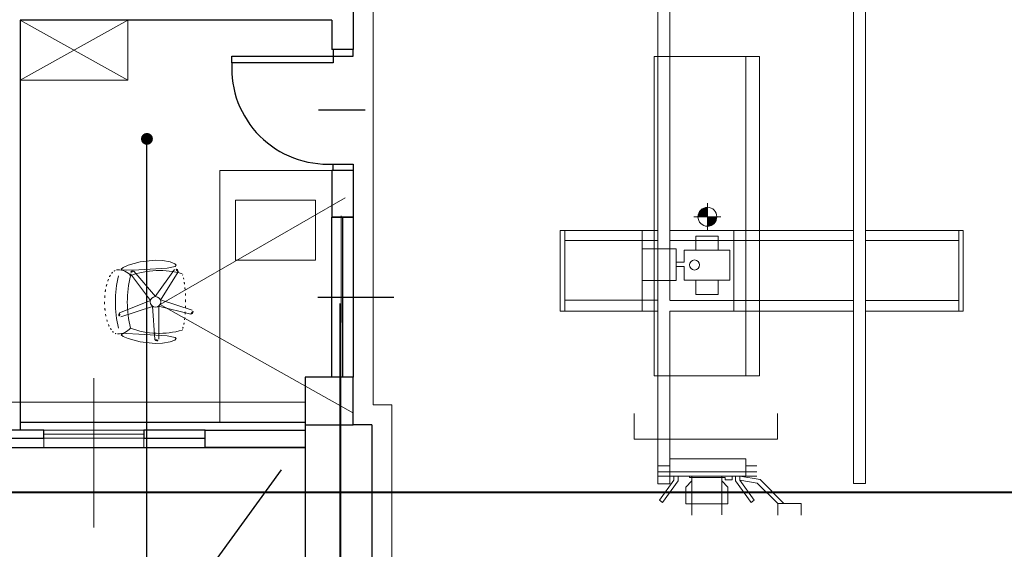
# Model space of a CAD drawing. Header units: millimetres. Extents: x 6612728327 to 6612744462, y 5733542327 to 5733552841.
# Tile 20 of 124: x 6612732698 to 6612733437, y 5733544190 to 5733544588. Entities that reach past the tile are written whole.
import ezdxf

# ---------------------------------------------------------------- set-up
doc = ezdxf.new("R2010")
doc.units = ezdxf.units.MM
doc.header["$MEASUREMENT"] = 0
for name, color, linetype in [('!!!!_SCIANY GRUBE', 7, 'Continuous'), ('_ATECHN-MEBLE', 7, 'Continuous'), ('A_A-OPISY POM', 7, 'Continuous'), ('A_Stolarka_drzw_wew', 192, 'Continuous'), ('A_Stolarka_okna', 7, 'Continuous'), ('inw_PODCIĄGI', 7, 'Continuous'), ('inw_STOLARKAOKIENNA', 7, 'Continuous'), ('inw_słupy STAL', 7, 'Continuous'), ('inw_WIDOK', 7, 'Continuous'), ('WIDOK', 7, 'Continuous')]:
    doc.layers.add(name, color=color, linetype=linetype)

msp = doc.modelspace()

# ---------------------------------------------------------------- hatches: boundary and pattern name
at = {"layer": '_ATECHN-MEBLE', "linetype": 'Continuous', "lineweight": 30, "true_color": 0x2d61d9}
for points in [[(6612733214.524653, 5733544447.329898, 0.4142135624), (6612733207.427209, 5733544440.232454), (6612733214.524653, 5733544440.232454)], [(6612733221.622097, 5733544440.232454), (6612733214.524653, 5733544440.232454), (6612733214.524653, 5733544433.13501, 0.4142135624)]]:
    msp.add_hatch(color=152, dxfattribs=at).paths.add_polyline_path(points)
at = {"layer": 'A_A-OPISY POM', "linetype": 'Continuous', "lineweight": 25}
msp.add_hatch(color=7, dxfattribs=at).paths.add_polyline_path([(6612732793.788179, 5733544503.21299, 1), (6612732793.788179, 5733544494.21299, 1)])

# ---------------------------------------------------------------- linework, layer by layer
at = {"layer": '!!!!_SCIANY GRUBE', "color": 7, "lineweight": 30}
for p, q in [((6612732948.51648, 5733544600.844683), (6612732948.51648, 5733544565.844683)), ((6612732698.516479, 5733544587.844683), (6612732698.516479, 5733544279.844682)), ((6612732932.51648, 5733544587.844683), (6612732698.516479, 5733544587.844683)), ((6612732932.51648, 5733544587.844683), (6612732932.51648, 5733544565.844683)), ((6612732948.51648, 5733544565.844683), (6612732932.51648, 5733544565.844683)), ((6612732932.51648, 5733544474.844682), (6612732932.51648, 5733544439.844682)), ((6612732948.51648, 5733544474.844682), (6612732932.51648, 5733544474.844682)), ((6612732948.51648, 5733544474.844682), (6612732948.51648, 5733544439.844682)), ((6612732948.51648, 5733544439.844682), (6612732932.51648, 5733544439.844682)), ((6612732948.51648, 5733544319.844682), (6612732932.51648, 5733544319.844682)), ((6612732912.51648, 5733544283.844682), (6612732912.51648, 5733544112.844682)), ((6612732962.51648, 5733544283.844682), (6612732948.51648, 5733544283.844682)), ((6612732962.51648, 5733544283.844682), (6612732962.51648, 5733544148.844682))]:
    msp.add_line(p, q, dxfattribs=at)
at = {"layer": '!!!!_SCIANY GRUBE', "color": 7, "lineweight": 30, "flags": 128}
for points in [[(6612732912.51648, 5733544283.844682), (6612732948.51648, 5733544283.844682), (6612732948.51648, 5733544319.844682), (6612732912.51648, 5733544319.844682)], [(6612732912.51648, 5733544283.844682), (6612732948.51648, 5733544283.844682), (6612732948.51648, 5733544319.844682), (6612732912.51648, 5733544319.844682)], [(6612732716.516479, 5733544279.844682), (6612732670.516479, 5733544279.844682), (6612732670.516479, 5733544273.844682), (6612732716.516479, 5733544273.844682)], [(6612732837.516479, 5733544279.844682), (6612732791.516479, 5733544279.844682), (6612732791.516479, 5733544273.844682), (6612732837.516479, 5733544273.844682)], [(6612732837.516479, 5733544279.844682), (6612732912.51648, 5733544279.844682), (6612732912.51648, 5733544266.844682), (6612732837.516479, 5733544266.844682)]]:
    msp.add_lwpolyline(points, close=True, dxfattribs=at)
at = {"layer": '_ATECHN-MEBLE', "color": 7, "lineweight": 18}
for p, q in [((6612733177.410877, 5733544239.697989), (6612733177.410877, 5733544634.892706)), ((6612733186.4493, 5733544634.892706), (6612733186.4493, 5733544377.484286)), ((6612732698.516479, 5733544542.845294), (6612732779.53367, 5733544587.844683)), ((6612732779.53367, 5733544542.845294), (6612732698.516479, 5733544587.844683)), ((6612732803.607082, 5733544374.241407), (6612732942.593659, 5733544454.485346)), ((6612733214.524653, 5733544430.050154), (6612733214.524653, 5733544450.414755)), ((6612733224.706954, 5733544440.232454), (6612733204.342352, 5733544440.232454)), ((6612733104.101064, 5733544369.354182), (6612733104.101064, 5733544429.814167)), ((6612733177.410877, 5733544429.814167), (6612733104.101064, 5733544429.814167)), ((6612733107.444583, 5733544369.354182), (6612733107.444583, 5733544429.814167)), ((6612733165.605805, 5733544369.354182), (6612733165.605805, 5733544429.814167)), ((6612733324.211967, 5733544429.814167), (6612733186.4493, 5733544429.814167)), ((6612733205.872808, 5733544415.063014), (6612733205.872808, 5733544425.70202)), ((6612733222.497364, 5733544425.70202), (6612733205.872808, 5733544425.70202)), ((6612733222.497364, 5733544415.063014), (6612733222.497364, 5733544425.70202)), ((6612733234.258921, 5733544369.354182), (6612733234.258921, 5733544429.814167)), ((6612733333.260115, 5733544429.814167), (6612733333.232455, 5733544429.814167)), ((6612733403.252415, 5733544369.354182), (6612733403.252415, 5733544429.814167)), ((6612733406.593841, 5733544369.354182), (6612733406.593841, 5733544429.814167)), ((6612733177.410877, 5733544422.293341), (6612733107.444583, 5733544422.293341)), ((6612733324.211967, 5733544422.293341), (6612733186.4493, 5733544422.293341)), ((6612733403.252415, 5733544422.293341), (6612733333.232455, 5733544422.293341)), ((6612733197.067333, 5733544405.99535), (6612733197.067333, 5733544415.063014)), ((6612733197.067333, 5733544415.063014), (6612733231.419018, 5733544415.063014)), ((6612733231.419018, 5733544415.063014), (6612733231.419018, 5733544392.583097)), ((6612733190.993807, 5733544405.99535), (6612733197.067333, 5733544405.99535)), ((6612732781.57957, 5733544397.425678), (6612732796.355912, 5733544377.280288)), ((6612732783.99661, 5733544399.328877), (6612732800.114085, 5733544380.239509)), ((6612732814.562298, 5733544400.512297), (6612732799.969034, 5733544380.233892)), ((6612732817.119254, 5733544398.801677), (6612732803.944759, 5733544377.574107)), ((6612733190.993807, 5733544402.886112), (6612733197.067333, 5733544402.886112)), ((6612733197.067333, 5733544402.886112), (6612733197.067333, 5733544392.583097)), ((6612733231.419018, 5733544392.583097), (6612733197.067333, 5733544392.583097)), ((6612733205.872808, 5733544392.583097), (6612733205.872808, 5733544381.944092)), ((6612733222.497364, 5733544392.583097), (6612733222.497364, 5733544381.944092)), ((6612733222.497364, 5733544381.944092), (6612733205.872808, 5733544381.944092)), ((6612732773.259752, 5733544367.990285), (6612732796.395395, 5733544377.419975)), ((6612732803.607082, 5733544374.241407), (6612732948.74878, 5733544292.820216)), ((6612732827.69007, 5733544370.097677), (6612732803.894594, 5733544377.710324)), ((6612732822.822147, 5733544376.270739), (6612732822.872148, 5733544376.270739)), ((6612733177.410877, 5733544377.484286), (6612733107.444583, 5733544377.484286)), ((6612733324.211967, 5733544377.447635), (6612733186.4493, 5733544377.447635)), ((6612733403.252415, 5733544377.447635), (6612733333.232455, 5733544377.447635)), ((6612732774.322896, 5733544365.103422), (6612732798.048442, 5733544372.931292)), ((6612732799.746654, 5733544348.094769), (6612732797.927792, 5733544373.012007)), ((6612732826.853316, 5733544367.137256), (6612732802.593555, 5733544373.107265)), ((6612732802.820752, 5733544348.213789), (6612732802.707603, 5733544373.197068)), ((6612733177.410877, 5733544369.354182), (6612733104.101064, 5733544369.354182)), ((6612733324.211967, 5733544369.354182), (6612733186.4493, 5733544369.354182)), ((6612733186.4493, 5733544369.354182), (6612733186.4493, 5733544239.697989)), ((6612733333.260115, 5733544369.354182), (6612733333.232455, 5733544369.354182)), ((6612733186.4493, 5733544245.314326), (6612733186.4493, 5733544258.36373)), ((6612733186.4493, 5733544258.36373), (6612733243.322267, 5733544258.36373)), ((6612733243.322267, 5733544258.36373), (6612733243.322267, 5733544245.314326)), ((6612733186.4493, 5733544248.624537), (6612733251.584078, 5733544248.624537)), ((6612733243.322267, 5733544253.091324), (6612733251.584078, 5733544253.091324)), ((6612733202.885979, 5733544245.314326), (6612733186.4493, 5733544245.314326)), ((6612733186.4493, 5733544245.314326), (6612733186.4993, 5733544245.314326)), ((6612733225.322424, 5733544245.314326), (6612733202.885979, 5733544245.314326)), ((6612733202.885979, 5733544245.314326), (6612733202.885979, 5733544216.174861)), ((6612733225.322424, 5733544216.301548), (6612733225.322424, 5733544245.314326)), ((6612733225.322424, 5733544245.314326), (6612733243.322267, 5733544245.314326)), ((6612733235.690046, 5733544241.88903), (6612733235.690046, 5733544245.314326)), ((6612733254.081056, 5733544242.824696), (6612733238.833725, 5733544245.307508)), ((6612733252.010853, 5733544240.192192), (6612733238.834792, 5733544242.337728)), ((6612733243.322267, 5733544245.314326), (6612733251.584078, 5733544245.314326)), ((6612733271.998135, 5733544224.916551), (6612733254.081056, 5733544242.824696)), ((6612733186.4493, 5733544239.697989), (6612733177.410877, 5733544239.697989)), ((6612733267.294116, 5733544224.916551), (6612733252.010853, 5733544240.192192)), ((6612733285.040462, 5733544224.916551), (6612733267.294116, 5733544224.916551)), ((6612733267.294116, 5733544224.916551), (6612733267.294116, 5733544216.174704)), ((6612733285.040462, 5733544216.174704), (6612733285.040462, 5733544224.916551))]:
    msp.add_line(p, q, dxfattribs=at)
at = {"layer": '_ATECHN-MEBLE', "color": 7, "lineweight": 18, "flags": 128}
for points in [[(6612733007.51648, 5733544864.844683), (6612732963.51648, 5733544864.844683), (6612732963.51648, 5733544822.844683), (6612732963.51648, 5733544298.844682), (6612732977.51648, 5733544298.844682), (6612732977.51648, 5733544163.844682), (6612733508.516481, 5733544163.844682), (6612733508.516481, 5733544268.844682), (6612733497.516481, 5733544268.844682), (6612733497.516481, 5733544334.844682), (6612733508.516481, 5733544334.844682), (6612733508.516481, 5733544864.844683)], [(6612733333.232455, 5733544239.904552), (6612733324.211967, 5733544239.904552), (6612733324.211967, 5733544634.893827), (6612733333.232455, 5733544634.893827)], [(6612732698.516479, 5733544587.844683), (6612732698.516479, 5733544542.845294), (6612732779.53367, 5733544542.845294), (6612732779.53367, 5733544587.844683)], [(6612733253.628511, 5733544320.62384), (6612733174.466077, 5733544320.62384), (6612733174.466077, 5733544560.580429), (6612733253.628511, 5733544560.580429)], [(6612732848.578995, 5733544474.844682), (6612732932.51648, 5733544474.844682), (6612732932.51648, 5733544319.844682), (6612732912.51648, 5733544319.844682), (6612732912.51648, 5733544285.844682), (6612732848.578995, 5733544285.844682)], [(6612732848.578995, 5733544474.844682), (6612732932.51648, 5733544474.844682), (6612732932.51648, 5733544319.844682), (6612732912.51648, 5733544319.844682), (6612732912.51648, 5733544285.844682), (6612732848.578995, 5733544285.844682)], [(6612732920.291772, 5733544452.660399), (6612732920.291772, 5733544407.660399), (6612732860.291772, 5733544407.660399), (6612732860.291772, 5733544452.660399)], [(6612732788.827374, 5733544406.267003), (6612732799.87055, 5733544407.497218), (6612732805.461946, 5733544407.38255), (6612732811.172201, 5733544406.267003), (6612732814.648064, 5733544404.925413), (6612732815.858711, 5733544403.833223), (6612732815.110633, 5733544402.958847), (6612732809.04868, 5733544401.732594), (6612732787.83427, 5733544400.453447), (6612732778.352474, 5733544400.121755), (6612732775.42899, 5733544400.30022), (6612732774.427375, 5733544400.900643), (6612732776.043688, 5733544402.207173), (6612732779.778525, 5733544403.833418)], [(6612732788.827374, 5733544346.274474), (6612732799.870551, 5733544345.044259), (6612732805.461946, 5733544345.158927), (6612732811.172202, 5733544346.274474), (6612732814.648064, 5733544347.616064), (6612732815.858712, 5733544348.708255), (6612732815.110634, 5733544349.58263), (6612732809.04868, 5733544350.808884), (6612732787.834271, 5733544352.08803), (6612732778.352475, 5733544352.419722), (6612732775.428991, 5733544352.241257), (6612732774.427375, 5733544351.640833), (6612732776.043689, 5733544350.334304), (6612732779.778526, 5733544348.708059)]]:
    msp.add_lwpolyline(points, close=True, dxfattribs=at)
for points in [[(6612733243.356242, 5733544320.62384), (6612733243.356242, 5733544560.580429)], [(6612733406.593841, 5733544429.814167), (6612733333.260115, 5733544429.814167)], [(6612733165.605805, 5733544392.433424), (6612733190.993807, 5733544392.433424), (6612733190.993807, 5733544416.243797), (6612733165.605805, 5733544416.243797)], [(6612733406.593841, 5733544369.354182), (6612733333.260115, 5733544369.354182)], [(6612733267.227685, 5733544292.570921), (6612733267.227685, 5733544273.163543), (6612733159.450414, 5733544273.163543), (6612733159.450414, 5733544292.570921)], [(6612733186.4493, 5733544253.091324), (6612733177.410877, 5733544253.091324)], [(6612733186.4493, 5733544248.624537), (6612733177.410877, 5733544248.624537)], [(6612733186.4493, 5733544245.314326), (6612733177.410877, 5733544245.314326)], [(6612733189.381666, 5733544245.314326), (6612733189.381666, 5733544242.339221), (6612733178.589942, 5733544227.238707), (6612733180.883795, 5733544225.599382), (6612733192.525345, 5733544241.88903), (6612733192.525345, 5733544245.314326)], [(6612733229.939537, 5733544224.674097), (6612733198.275854, 5733544224.674097), (6612733198.275854, 5733544237.09932), (6612733202.885979, 5733544241.939738)], [(6612733233.155572, 5733544245.314326), (6612733233.155572, 5733544242.565876), (6612733227.80385, 5733544242.565876), (6612733227.80385, 5733544244.438006), (6612733200.978304, 5733544244.438006), (6612733200.978304, 5733544245.314326)], [(6612733229.939537, 5733544224.674097), (6612733229.939537, 5733544237.09932), (6612733225.322424, 5733544241.947076)], [(6612733238.833725, 5733544245.314326), (6612733238.833725, 5733544242.339221), (6612733249.625449, 5733544227.238707), (6612733247.331596, 5733544225.599382), (6612733235.690046, 5733544241.88903), (6612733235.690046, 5733544245.314326)]]:
    msp.add_lwpolyline(points, dxfattribs=at)
at = {"layer": '_ATECHN-MEBLE', "color": 7, "lineweight": 18}
for centre, radius in [((6612733214.524653, 5733544440.232454), 7.097444), ((6612733204.904262, 5733544403.990597), 3.783205), ((6612732800.195117, 5733544376.270573), 3.969763)]:
    msp.add_circle(centre, radius, dxfattribs=at)
for centre, start, end in [((6612732783.097283, 5733544397.984606), 56.21718538, 200.217411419), ((6612732815.562869, 5733544399.241584), 344.217326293, 128.217255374), ((6612732774.260324, 5733544366.719572), 128.217255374, 272.217361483), ((6612732826.790744, 5733544368.753406), 272.217361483, 56.21718538), ((6612732801.264366, 5733544348.653696), 200.217411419, 344.217326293)]:
    msp.add_arc(centre, 1.61736, start, end, dxfattribs=at)
for centre, major_axis, ratio, start_param, end_param in [((6612732787.802529, 5733544385.942211), (-24.343232, 0), 0.9, 5.7912787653, 5.9409027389), ((6612732778.272921, 5733544390.61438), (-13.491831, 0), 0.9, 5.5747563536, 5.7968291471), ((6612732773.247664, 5733544394.552397), (-6.829003, 0), 0.9, 5.2327482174, 5.5825328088), ((6612732827.196498, 5733544378.035074), (-5.106521, -68.12687), 0.8351158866, 4.5090396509, 5.0947691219), ((6612732771.806684, 5733544396.775455), (-3.969491, 0), 0.9, 4.7266221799, 5.2271661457), ((6612732772.224854, 5733544390.257829), (-11.220941, 0), 0.9, 3.7427544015, 4.75470367), ((6612732827.164202, 5733544378.432163), (-4.201399, -62.711968), 0.7643611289, 4.4804968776, 5.1191314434), ((6612732803.026378, 5733544350.099388), (-55.335062, 0), 0.9, 4.3951859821, 5.1123704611), ((6612732803.560993, 5733544392.296207), (-17.666083, 0), 0.9, 3.3954989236, 3.469472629), ((6612732815.229446, 5733544378.466421), (-53.043119, 0), 0.9, 6.0467833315, 6.1356391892), ((6612732800.944248, 5733544381.620295), (-38.334556, 0), 0.9, 5.9379628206, 6.048378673), ((6612732782.28803, 5733544387.068149), (-39.71712, 0), 0.9, 3.3167051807, 3.4025292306), ((6612732770.07418, 5733544376.272428), (-26.10358, -51.499112), 0.8830315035, 2.2309657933, 2.2981282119), ((6612732770.07418, 5733544376.272428), (-4.770889, -66.698179), 0.7863014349, 1.7653206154, 1.8285527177), ((6612732827.164202, 5733544378.432163), (-62.82342, -18.369729), 0.9376919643, 5.9398038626, 6.0159434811), ((6612732827.381706, 5733544376.783567), (-65.33826, 0), 0.9, 6.1346749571, 6.2119682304), ((6612732770.07418, 5733544376.272428), (-0.761982, -74.501632), 0.7077897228, 1.6411006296, 1.7019994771), ((6612732827.212646, 5733544377.83653), (-63.645046, -14.944638), 0.9441927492, 6.0647275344, 6.1407523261), ((6612732770.07418, 5733544376.272428), (0.027763, -78.587359), 0.6712047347, 1.5107319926, 1.5705377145), ((6612732770.07418, 5733544376.272428), (-0.023638, -78.587215), 0.6712059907, 1.5709767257, 1.6307824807), ((6612732827.381706, 5733544375.757911), (-65.33826, 0), 0.9, 0.0712170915, 0.1485103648), ((6612732815.229446, 5733544374.075056), (-53.043119, 0), 0.9, 0.1475461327, 0.2364019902), ((6612732770.07418, 5733544376.272428), (0.766708, -74.502072), 0.7077846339, 1.4395034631, 1.5004021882), ((6612732800.944248, 5733544370.921183), (-38.334556, 0), 0.9, 0.2348066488, 0.345222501), ((6612732787.802529, 5733544366.599267), (-24.343232, 0), 0.9, 0.3422825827, 0.491906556), ((6612732770.07418, 5733544376.272428), (-26.107813, 51.499326), 0.8829808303, 3.9849634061, 4.0521254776), ((6612732770.07418, 5733544376.272428), (4.78575, -66.68849), 0.7863933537, 1.3127714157, 1.3760128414), ((6612732778.272922, 5733544361.927097), (-13.491831, 0), 0.9, 0.4863561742, 0.7084289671), ((6612732773.247665, 5733544357.98908), (-6.829003, 0), 0.9, 0.700652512, 1.0504371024), ((6612732771.806684, 5733544355.766022), (-3.969491, 0), 0.9, 1.0560191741, 1.5565631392), ((6612732771.821832, 5733544363.010012), (-12.018181, 0), 0.9, 1.5648349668, 2.5040028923), ((6612732803.026378, 5733544402.442089), (-55.335062, 0), 0.9, 1.1708148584, 1.887999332), ((6612732803.560999, 5733544360.245269), (-17.666078, 0), 0.9, 2.8137126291, 2.8876864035), ((6612732782.28803, 5733544365.473329), (-39.71712, 0), 0.9, 2.8806560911, 2.9664801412)]:
    msp.add_ellipse(centre, major_axis=major_axis, ratio=ratio, start_param=start_param, end_param=end_param, dxfattribs=at)
at = {"layer": 'A_A-OPISY POM', "color": 7, "lineweight": 25, "flags": 128}
msp.add_lwpolyline([(6612732793.788179, 5733543934.937592), (6612732793.788179, 5733544498.71299)], dxfattribs=at)
at = {"layer": 'A_Stolarka_drzw_wew', "color": 7, "lineweight": 30}
for p, q in [((6612732948.51648, 5733544565.844683), (6612732933.51648, 5733544565.844683)), ((6612732933.51648, 5733544565.844683), (6612732933.51648, 5733544560.844683)), ((6612732948.51648, 5733544560.844683), (6612732948.51648, 5733544565.844683)), ((6612732857.516479, 5733544555.844683), (6612732857.516479, 5733544560.844683)), ((6612732857.516479, 5733544560.844683), (6612732933.51648, 5733544560.844683)), ((6612732933.51648, 5733544560.844683), (6612732933.51648, 5733544555.844683)), ((6612732933.51648, 5733544560.844683), (6612732948.51648, 5733544560.844683)), ((6612732933.51648, 5733544555.844683), (6612732857.516479, 5733544555.844683)), ((6612732957.50051, 5733544520.344683), (6612732922.594918, 5733544520.344683)), ((6612732933.51648, 5733544474.844682), (6612732933.51648, 5733544479.844682)), ((6612732933.51648, 5733544479.844682), (6612732948.51648, 5733544479.844682)), ((6612732948.51648, 5733544479.844682), (6612732948.51648, 5733544474.844682)), ((6612732948.51648, 5733544474.844682), (6612732933.51648, 5733544474.844682)), ((6612732940.51648, 5733544439.844682), (6612732940.51648, 5733544319.844682)), ((6612732922.015765, 5733544379.844682), (6612732979.146273, 5733544379.844682))]:
    msp.add_line(p, q, dxfattribs=at)
at = {"layer": 'A_Stolarka_drzw_wew', "color": 7, "lineweight": 30, "flags": 128}
msp.add_lwpolyline([(6612732932.51648, 5733544439.844682), (6612732948.51648, 5733544439.844682), (6612732948.51648, 5733544319.844682), (6612732932.51648, 5733544319.844682)], close=True, dxfattribs=at)
at = {"layer": 'A_Stolarka_drzw_wew', "color": 7, "lineweight": 30}
msp.add_arc((6612732929.494222, 5733544551.822424), 72.09004, 176.801256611, 273.198743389, dxfattribs=at)
at = {"layer": 'A_Stolarka_okna', "color": 7, "lineweight": 20}
msp.add_line((6612732754.016479, 5733544318.968817), (6612732754.016479, 5733544206.826604), dxfattribs=at)
at = {"layer": 'A_Stolarka_okna', "color": 7, "lineweight": 20, "flags": 128}
for points in [[(6612732716.516479, 5733544266.844682), (6612732716.516479, 5733544273.844682), (6612732670.516479, 5733544273.844682), (6612732670.516479, 5733544266.844682)], [(6612732837.516479, 5733544266.844682), (6612732837.516479, 5733544273.844682), (6612732791.516479, 5733544273.844682), (6612732791.516479, 5733544266.844682)]]:
    msp.add_lwpolyline(points, dxfattribs=at)
at = {"layer": 'inw_PODCIĄGI', "color": 7, "lineweight": 18}
msp.add_line((6612731642.516479, 5733544300.844682), (6612732912.51648, 5733544300.844682), dxfattribs=at)
at = {"layer": 'inw_STOLARKAOKIENNA', "color": 7, "lineweight": 18}
for p, q in [((6612732932.51648, 5733544440.844682), (6612732932.51648, 5733544360.844682)), ((6612732939.51648, 5733544440.844682), (6612732939.51648, 5733544360.844682)), ((6612732948.51648, 5733544440.844682), (6612732948.51648, 5733544360.844682)), ((6612732791.516479, 5733544279.844682), (6612732716.516479, 5733544279.844682)), ((6612732791.516479, 5733544276.844682), (6612732716.516479, 5733544276.844682)), ((6612732791.516479, 5733544273.844682), (6612732716.516479, 5733544273.844682))]:
    msp.add_line(p, q, dxfattribs=at)
at = {"layer": 'inw_słupy STAL', "color": 7, "lineweight": 40}
for p, q in [((6612732938.917491, 5733544375.14598), (6612732938.917491, 5733543457.131468)), ((6612738193.618263, 5733544233.092226), (6612731668.194652, 5733544233.092226))]:
    msp.add_line(p, q, dxfattribs=at)
at = {"layer": 'inw_WIDOK', "color": 7, "lineweight": 30}
for p, q in [((6612732698.516479, 5733544285.844682), (6612732912.51648, 5733544285.844682)), ((6612732595.516479, 5733544266.844682), (6612732716.516479, 5733544266.844682)), ((6612732716.516479, 5733544266.844682), (6612732837.516479, 5733544266.844682)), ((6612732837.516479, 5733544266.844682), (6612732912.51648, 5733544266.844682))]:
    msp.add_line(p, q, dxfattribs=at)
at = {"layer": 'WIDOK', "color": 7}
msp.add_line((6612732894.51648, 5733544250.139491), (6612732381.582987, 5733543542.655436), dxfattribs=at)

doc.saveas('drawing.dxf')
